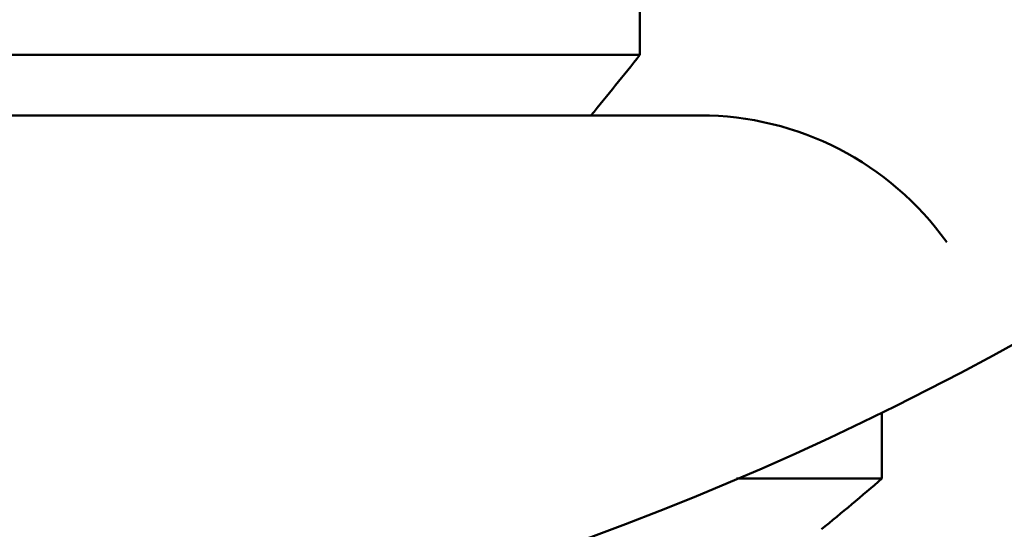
# Model space of a CAD drawing. Header units: millimetres. Extents: x 172 to 1631, y 500 to 2693.
# Tile 122 of 134: x 692 to 708, y 722 to 730. Entities that reach past the tile are written whole.
import ezdxf

# ---------------------------------------------------------------- set-up
doc = ezdxf.new("R2010")
doc.units = ezdxf.units.MM
doc.header["$LTSCALE"] = 10
doc.layers.add('Widoczne (ISO)', color=7, linetype='Continuous', lineweight=50)

msp = doc.modelspace()

# ---------------------------------------------------------------- linework, layer by layer
at = {"layer": 'Widoczne (ISO)'}
for p, q in [((702.234, 729.699), (702.234, 730.699)), ((702.234, 729.699), (666.234, 729.699)), ((703.234, 728.699), (665.235, 728.699)), ((706.234, 722.699), (706.234, 723.799)), ((706.234, 722.699), (703.83, 722.699))]:
    msp.add_line(p, q, dxfattribs=at)
msp.add_circle((684.234, 768.699), 50, dxfattribs=at)
for centre, radius, start, end in [((662.909, 760.577), 50, 320.3889, 321.8608), ((703.234, 723.699), 5, 35.5439, 90), ((673.644, 760.618), 50, 309.1831, 310.6775)]:
    msp.add_arc(centre, radius, start, end, dxfattribs=at)

doc.saveas('drawing.dxf')
